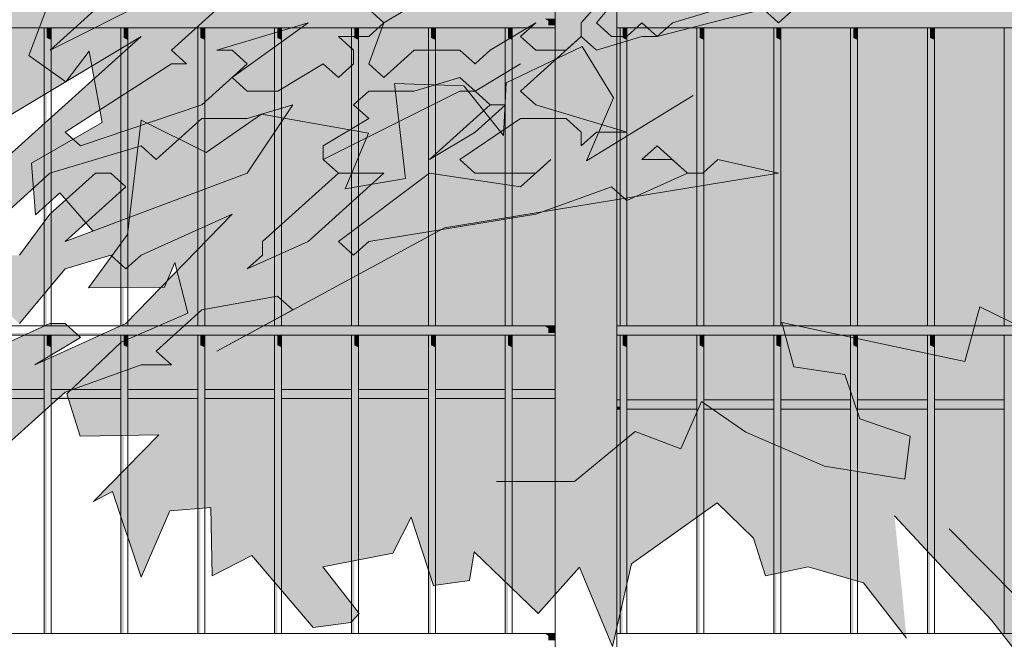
# Model space of a CAD drawing. Header units: metres. Extents: x -4 to 112, y -27 to 26.
# Tile 14 of 256: x 7.479 to 8.119, y -0.065 to 0.338. Entities that reach past the tile are written whole.
import ezdxf

# ---------------------------------------------------------------- set-up
doc = ezdxf.new("R2010")
doc.units = ezdxf.units.M
doc.header["$MEASUREMENT"] = 0
doc.layers.add('40 Absturzsicherung', color=7, linetype='Continuous')
doc.layers.add('60 Pflanzen außen', color=7, linetype='Continuous')

# ---------------------------------------------------------------- blocks, each defined once
blk = doc.blocks.new('Sträucher 27[25]_1', base_point=(7.38585, -0.14422))
at = {"layer": '60 Pflanzen außen', "linetype": 'Continuous', "lineweight": 0, "true_color": 0xffffff}
h = blk.add_hatch(color=7, dxfattribs=at)
h.paths.add_polyline_path([(8.08113, 0.37176), (8.02189, 0.36287), (7.99226, 0.35397), (7.98239, 0.36287), (8.01202, 0.38957), (7.96264, 0.35398), (7.9034, 0.33618), (7.88365, 0.33618), (7.8639, 0.32729), (7.85403, 0.33619), (7.88365, 0.37178), (7.93303, 0.42518), (7.89353, 0.40738), (7.89353, 0.38958), (7.88365, 0.38068), (7.84415, 0.33619), (7.81453, 0.31839), (7.80465, 0.32729), (7.81453, 0.33619), (7.78491, 0.3184), (7.77503, 0.3095), (7.76516, 0.3184), (7.73554, 0.3184), (7.71579, 0.3006), (7.70591, 0.3095), (7.71579, 0.3362), (7.74541, 0.354), (7.91328, 0.44298), (7.93303, 0.44297), (7.97253, 0.46967), (8.0219, 0.51416), (8.05153, 0.54976), (8.05153, 0.55866), (8.04165, 0.55866), (8.03178, 0.53196), (7.9429, 0.46077), (7.92316, 0.45188), (7.79479, 0.39849), (7.76517, 0.39849), (7.77504, 0.38959), (7.72566, 0.3451), (7.70592, 0.3451), (7.70591, 0.3273), (7.68617, 0.3273), (7.69604, 0.3184), (7.69604, 0.3095), (7.68616, 0.30061), (7.67629, 0.30951), (7.64667, 0.29171), (7.62692, 0.29171), (7.61704, 0.30061), (7.59729, 0.28281), (7.5183, 0.25612), (7.50843, 0.26502), (7.57755, 0.30952), (7.58742, 0.30951), (7.57755, 0.31841), (7.62692, 0.36291), (7.68617, 0.3807), (7.82442, 0.46968), (7.81454, 0.47858), (7.86392, 0.52308), (7.87379, 0.52308), (7.86392, 0.53198), (7.88367, 0.56757), (7.92317, 0.60317), (7.9133, 0.61207), (7.9133, 0.62987), (7.94292, 0.65656), (7.94292, 0.66991), (7.93305, 0.65656), (7.92317, 0.64767), (7.9133, 0.65657), (7.88368, 0.64767), (7.90343, 0.64767), (7.9133, 0.63877), (7.90342, 0.59427), (7.8738, 0.55867), (7.86392, 0.55868), (7.85405, 0.56758), (7.7948, 0.54978), (7.76518, 0.53199), (7.73556, 0.53199), (7.74543, 0.52309), (7.69606, 0.4875), (7.68618, 0.4964), (7.71581, 0.53199), (7.68618, 0.5053), (7.67631, 0.5142), (7.72568, 0.55869), (7.71581, 0.56759), (7.70594, 0.57649), (7.71581, 0.57649), (7.71582, 0.61209), (7.70594, 0.61209), (7.70594, 0.60319), (7.69607, 0.59429), (7.70594, 0.58539), (7.66644, 0.5231), (7.56769, 0.42521), (7.55781, 0.43411), (7.55781, 0.44301), (7.58744, 0.46971), (7.57757, 0.47861), (7.58744, 0.5231), (7.6039, 0.54782), (7.6467, 0.61209), (7.66644, 0.61209), (7.71582, 0.69218), (7.71582, 0.70108), (7.70595, 0.69218), (7.69607, 0.68329), (7.63682, 0.61209), (7.62695, 0.621), (7.63682, 0.62989), (7.63683, 0.63879), (7.62695, 0.64769), (7.6467, 0.68329), (7.69608, 0.72778), (7.64671, 0.70999), (7.74546, 0.82567), (7.72571, 0.82568), (7.68621, 0.79008), (7.66053, 0.75769), (7.65658, 0.75449), (7.65329, 0.74855), (7.63683, 0.72779), (7.63683, 0.71889), (7.63683, 0.69219), (7.61708, 0.67439), (7.60721, 0.68329), (7.60721, 0.70109), (7.61708, 0.70999), (7.60721, 0.71889), (7.61709, 0.74559), (7.61709, 0.74856), (7.60721, 0.73669), (7.59734, 0.79899), (7.59735, 0.83459), (7.58041, 0.76594), (7.58747, 0.77229), (7.59734, 0.74559), (7.59734, 0.70999), (7.58746, 0.70109), (7.57759, 0.71), (7.60721, 0.67439), (7.6072, 0.6566), (7.59733, 0.6477), (7.61707, 0.6121), (7.6072, 0.5765), (7.5677, 0.52311), (7.53807, 0.52311), (7.54795, 0.5765), (7.54795, 0.5854), (7.5282, 0.53201), (7.49858, 0.50531), (7.47883, 0.50531), (7.50845, 0.55871), (7.50846, 0.56761), (7.46895, 0.51422), (7.43933, 0.47862), (7.41958, 0.50532), (7.43933, 0.53202), (7.45908, 0.54981), (7.46896, 0.54981), (7.45908, 0.55871), (7.50846, 0.62991), (7.53809, 0.7278), (7.54797, 0.7278), (7.54797, 0.7723), (7.5381, 0.7723), (7.5381, 0.7545), (7.48872, 0.6922), (7.43934, 0.61211), (7.42947, 0.62101), (7.39984, 0.54982), (7.35046, 0.47863), (7.34059, 0.46973), (7.33071, 0.47863), (7.35047, 0.55872), (7.40972, 0.66551), (7.4196, 0.67441), (7.42947, 0.66551), (7.42947, 0.63881), (7.4591, 0.73671), (7.4591, 0.7634), (7.40972, 0.67441), (7.33072, 0.52313), (7.32578, 0.47863), (7.32084, 0.43413), (7.31096, 0.42523), (7.30109, 0.43414), (7.32085, 0.54983), (7.31097, 0.55873), (7.32085, 0.60323), (7.3406, 0.62102), (7.36035, 0.63882), (7.42948, 0.76341), (7.45911, 0.8079), (7.45911, 0.8168), (7.39986, 0.73671), (7.38998, 0.74561), (7.38999, 0.76341), (7.37131, 0.67928), (7.33073, 0.62102), (7.33073, 0.65662), (7.32086, 0.66552), (7.35049, 0.79901), (7.34062, 0.83461), (7.32086, 0.71002), (7.31099, 0.70112), (7.32085, 0.62992), (7.31097, 0.57653), (7.3011, 0.56763), (7.29123, 0.62993), (7.29124, 0.66552), (7.28135, 0.53203), (7.2616, 0.51424), (7.24185, 0.54094), (7.25173, 0.58543), (7.23199, 0.65663), (7.24187, 0.69223), (7.21084, 0.76216), (7.20238, 0.81683), (7.19251, 0.82573), (7.20238, 0.78123), (7.20238, 0.75453), (7.23199, 0.71003), (7.22212, 0.67443), (7.23199, 0.63883), (7.22211, 0.58544), (7.23198, 0.58543), (7.24186, 0.56763), (7.2356, 0.52818), (7.23198, 0.50534), (7.24185, 0.49644), (7.22209, 0.42524), (7.21222, 0.41634), (7.20235, 0.42525), (7.19247, 0.41635), (7.20234, 0.40745), (7.20234, 0.39855), (7.19247, 0.38965), (7.18259, 0.38965), (7.16943, 0.43118), (7.17272, 0.41635), (7.16284, 0.38075), (7.17272, 0.38965), (7.18259, 0.38075), (7.18259, 0.35405), (7.17272, 0.34515), (7.16778, 0.3496), (7.18259, 0.30955), (7.15296, 0.28286), (7.1386, 0.30228), (7.14309, 0.27396), (7.14309, 0.26506), (7.13321, 0.25616), (7.11347, 0.29176), (7.12335, 0.36296), (7.11349, 0.51425), (7.12336, 0.52315), (7.13324, 0.52315), (7.15298, 0.48755), (7.12336, 0.54985), (7.15299, 0.62994), (7.16287, 0.62994), (7.16287, 0.65664), (7.153, 0.66554), (7.17275, 0.69223), (7.18262, 0.68333), (7.20237, 0.71003), (7.20237, 0.72783), (7.1925, 0.72783), (7.17275, 0.70113), (7.14313, 0.72784), (7.153, 0.68334), (7.12337, 0.57655), (7.1135, 0.61303), (7.10363, 0.68423), (7.09376, 0.68334), (7.10585, 0.61244), (7.10362, 0.61215), (7.10691, 0.60621), (7.11349, 0.56765), (7.12337, 0.55875), (7.10361, 0.51425), (7.10361, 0.49645), (7.11348, 0.48755), (7.10361, 0.47865), (7.11348, 0.41635), (7.11348, 0.40745), (7.1036, 0.39856), (7.07398, 0.44306), (7.07399, 0.48755), (7.05424, 0.50536), (7.06412, 0.51425), (7.05425, 0.54095), (7.01475, 0.5988), (6.99214, 0.63193), (6.99501, 0.67445), (6.99502, 0.74565), (6.97528, 0.79015), (6.9802, 0.6611), (6.97526, 0.65666), (6.95552, 0.67446), (6.99171, 0.62552), (6.99501, 0.62106), (6.97526, 0.59436), (6.94564, 0.65666), (6.91603, 0.71896), (6.90615, 0.73676), (6.83704, 0.82576), (6.89628, 0.71896), (6.91602, 0.70116), (6.90615, 0.69226), (6.86665, 0.716), (6.9259, 0.67446), (6.97526, 0.58546), (6.97526, 0.57656), (6.96538, 0.56766), (6.91602, 0.62996), (6.98513, 0.54096), (6.98513, 0.53206), (6.97525, 0.52316), (6.88639, 0.58547), (6.93576, 0.54097), (6.96537, 0.46977), (7.01473, 0.38077), (7.04435, 0.26507), (7.03447, 0.25617), (7.01472, 0.27397), (7.00485, 0.31847), (6.96536, 0.36297), (6.92587, 0.46087), (6.83702, 0.54097), (6.83701, 0.52318), (6.92587, 0.42527), (6.92587, 0.40747), (6.94562, 0.38967), (6.94562, 0.38077), (6.93574, 0.37187), (6.92587, 0.38077), (6.9851, 0.30067), (6.9851, 0.29177), (6.97523, 0.28287), (6.93307, 0.30308), (6.93574, 0.31848), (6.90612, 0.35408), (6.83701, 0.45198), (6.84688, 0.46088), (6.71853, 0.57658), (6.69878, 0.57659), (6.71853, 0.55878), (6.71853, 0.54989), (6.74815, 0.53208), (6.82713, 0.46088), (6.86831, 0.39478), (6.88637, 0.35408), (6.89624, 0.34518), (6.90611, 0.32738), (6.92586, 0.30958), (6.91599, 0.30068), (6.85311, 0.36252), (6.81726, 0.42528), (6.75802, 0.46979), (6.80738, 0.40748), (6.82096, 0.39413), (6.87649, 0.32738), (6.86662, 0.31848), (6.82235, 0.34129), (6.71852, 0.44309), (6.71852, 0.43419), (6.73826, 0.39859), (6.7975, 0.35409), (6.80737, 0.34519), (6.78543, 0.3353), (6.77775, 0.33629), (6.74813, 0.31849), (6.7185, 0.2918), (6.76678, 0.31938), (6.80097, 0.3333), (6.84687, 0.32738), (6.90611, 0.29178), (6.91598, 0.28288), (6.93573, 0.25618), (6.93573, 0.24728), (6.92585, 0.23838), (6.91598, 0.23838), (6.96535, 0.21168), (6.98509, 0.14048), (6.98509, 0.15828), (6.99144, 0.15828), (7.0077, 0.1833), (7.01471, 0.17608), (7.01471, 0.15828), (7.00484, 0.16718), (6.99815, 0.16115), (6.99496, 0.14938), (7.03445, 0.06038), (7.04103, 0.00698), (7.02458, 0.05148), (6.99496, 0.14048), (6.98698, 0.14048), (6.97521, 0.13158), (6.92585, 0.19388), (6.86661, 0.22949), (6.85674, 0.23839), (6.86661, 0.24729), (6.85674, 0.25619), (6.84686, 0.24729), (6.80737, 0.27399), (6.80737, 0.28289), (6.79749, 0.27399), (6.83699, 0.24729), (6.84686, 0.23839), (6.94559, 0.16718), (6.95547, 0.14048), (6.94559, 0.14048), (6.94559, 0.12269), (6.95546, 0.12268), (6.95547, 0.13158), (6.96534, 0.14048), (6.98509, 0.11378), (6.98509, 0.10488), (6.97521, 0.09598), (6.97521, 0.08708), (6.96533, 0.07819), (6.95546, 0.06929), (7.01469, -0.03751), (7.00482, -0.04641), (7.04431, -0.13541), (7.05418, -0.14431), (7.22204, -0.13543), (7.23191, -0.14433), (7.24179, -0.14433), (7.27141, -0.09094), (7.29116, -0.13544), (7.33065, -0.13544), (7.39979, -0.00195), (7.50841, 0.09593), (7.55778, 0.11373), (7.57753, 0.11373), (7.56766, 0.12263), (7.59728, 0.14932), (7.64665, 0.15822), (7.65653, 0.14932), (7.72883, 0.18841), (7.87171, 0.21374), (7.97251, 0.23828), (7.93301, 0.24718), (7.92314, 0.23829), (7.91326, 0.23829), (7.87376, 0.22049), (7.86389, 0.22939), (7.81452, 0.2116), (7.75313, 0.20154), (7.7059, 0.19381), (7.69603, 0.18491), (7.68615, 0.19381), (7.7454, 0.2383), (7.80465, 0.2294), (7.81452, 0.2383), (7.77502, 0.2383), (7.76515, 0.2472), (7.80465, 0.2739), (7.83427, 0.27389), (7.84415, 0.26499), (7.84414, 0.25609), (7.85402, 0.26499), (7.87377, 0.26499), (7.81452, 0.28279), (7.80465, 0.29169), (7.83428, 0.31839), (7.85402, 0.31839), (7.96264, 0.34508), (7.97251, 0.33618), (8.03176, 0.35397), (8.07126, 0.36287)])
h.paths.add_polyline_path([(7.7898, 0.48309), (7.77505, 0.49639), (7.7553, 0.47859), (7.74542, 0.47859), (7.73555, 0.48749), (7.72568, 0.47859), (7.66643, 0.4519), (7.65656, 0.4608), (7.63681, 0.4608), (7.62693, 0.4519), (7.63681, 0.443), (7.62693, 0.443), (7.58743, 0.42521), (7.61706, 0.4519), (7.66643, 0.4875), (7.69605, 0.4786), (7.81455, 0.54978), (7.84417, 0.54978), (7.84417, 0.54088)], flags=0)
h.paths.add_polyline_path([(7.7948, 0.47859), (7.78492, 0.46969), (7.75529, 0.43409), (7.65655, 0.3807), (7.65655, 0.3896), (7.64668, 0.3985), (7.6368, 0.38961), (7.6368, 0.39851), (7.66643, 0.4341), (7.69605, 0.443), (7.70592, 0.4341), (7.73555, 0.46079), (7.77356, 0.46079), (7.79338, 0.47986)], flags=0)
h.paths.add_polyline_path([(7.77503, 0.2917), (7.76515, 0.2917), (7.67628, 0.24721), (7.67628, 0.25611), (7.70591, 0.2739), (7.69604, 0.28281), (7.70591, 0.2917), (7.73553, 0.2917), (7.76516, 0.3006)], flags=0)
h.paths.add_polyline_path([(7.71578, 0.23831), (7.6664, 0.19381), (7.62691, 0.17602), (7.63678, 0.18492), (7.63678, 0.19382), (7.68616, 0.23831)], flags=0)
h.paths.add_polyline_path([(7.62691, 0.23831), (7.50842, 0.19383), (7.54792, 0.22942), (7.53805, 0.23832), (7.52817, 0.23832), (7.49855, 0.21163), (7.4788, 0.18493), (7.45905, 0.18493), (7.44917, 0.17603), (7.4393, 0.18493), (7.49855, 0.23833), (7.5578, 0.25612), (7.56767, 0.24722), (7.59729, 0.27392), (7.62692, 0.27391), (7.65654, 0.28281)], flags=0)
h.paths.add_polyline_path([(7.62693, 0.40741), (7.58743, 0.36291), (7.49856, 0.31842), (7.53806, 0.35402), (7.52818, 0.36292), (7.52818, 0.37182), (7.54793, 0.38961), (7.54793, 0.38071), (7.55781, 0.37181), (7.56768, 0.38071), (7.62693, 0.41631)], flags=0)
h.paths.add_polyline_path([(7.54791, 0.14043), (7.48866, 0.11373), (7.51829, 0.13153), (7.50841, 0.14043), (7.49854, 0.14043), (7.45904, 0.12264), (7.44917, 0.13154), (7.46892, 0.15823), (7.46892, 0.14933), (7.47879, 0.14043), (7.50842, 0.17603), (7.53804, 0.18493), (7.54791, 0.17602), (7.55779, 0.18492), (7.61704, 0.21162)], flags=0)
h.paths.add_polyline_path([(7.56769, 0.48751), (7.50845, 0.46081), (7.51832, 0.45191), (7.54794, 0.45191), (7.48869, 0.36292), (7.41956, 0.27393), (7.39981, 0.27393), (7.41957, 0.36293), (7.45907, 0.43412), (7.4492, 0.44302), (7.43932, 0.43412), (7.43933, 0.46082), (7.46895, 0.48752), (7.50845, 0.50531), (7.51832, 0.49641), (7.53807, 0.51421), (7.54795, 0.51421), (7.54794, 0.49641), (7.55782, 0.48751), (7.56769, 0.49641), (7.57757, 0.5231)], flags=0)
h.paths.add_polyline_path([(7.5578, 0.32732), (7.52818, 0.30062), (7.38993, 0.17604), (7.3603, 0.12265), (7.37018, 0.15824), (7.46893, 0.27393)], flags=0)
h.paths.add_polyline_path([(7.48871, 0.62101), (7.43934, 0.57652), (7.44921, 0.56761), (7.42946, 0.54982), (7.42946, 0.55872), (7.43934, 0.56762), (7.42946, 0.57652), (7.52822, 0.7367)], flags=0)
h.paths.add_polyline_path([(7.38991, 0.00003), (7.38991, 0.02475), (7.45904, 0.06924)], flags=0)
h.paths.add_polyline_path([(7.42213, 0.13802), (7.42942, 0.14934), (7.4393, 0.14934)], flags=0)
h.paths.add_polyline_path([(7.41955, 0.12264), (7.41955, 0.13154), (7.42448, 0.13599)], flags=0)
h.paths.add_polyline_path([(7.38995, 0.40743), (7.32083, 0.33624), (7.3702, 0.39853), (7.3702, 0.41633), (7.41958, 0.46082)], flags=0)
h.paths.add_polyline_path([(7.40971, 0.51422), (7.33071, 0.40743), (7.33071, 0.42523), (7.39984, 0.52312)], flags=0)
h.paths.add_polyline_path([(7.38007, 0.29174), (7.32081, 0.20275), (7.32082, 0.24724), (7.38007, 0.30063), (7.36032, 0.31844), (7.33069, 0.28284), (7.3307, 0.30954), (7.34057, 0.31844), (7.39982, 0.38073)], flags=0)
h.paths.add_polyline_path([(7.3998, 0.10484), (7.38992, 0.09594), (7.38992, 0.11374)], flags=0)
h.paths.add_polyline_path([(7.38005, 0.10484), (7.3603, 0.07815), (7.3603, 0.08705)], flags=0)
h.paths.add_polyline_path([(7.31096, 0.38964), (7.30108, 0.33624), (7.26157, 0.26505)], flags=0)
h.paths.add_polyline_path([(7.29122, 0.50533), (7.30109, 0.49643), (7.27146, 0.38074), (7.23196, 0.30065), (7.24184, 0.40744), (7.27147, 0.45194), (7.26159, 0.46084), (7.2616, 0.47864), (7.29938, 0.53822), (7.3011, 0.53203)], flags=0)
h.paths.add_polyline_path([(7.26157, 0.19385), (7.26157, 0.17605), (7.27144, 0.16715), (7.26156, 0.12265), (7.24181, 0.12266), (7.24182, 0.15825), (7.26157, 0.21165), (7.30107, 0.25614), (7.30107, 0.23835)], flags=0)
h.paths.add_polyline_path([(7.22209, 0.36295), (7.22208, 0.32735), (7.21221, 0.32735), (7.20234, 0.33625), (7.21221, 0.34515), (7.21221, 0.36295)], flags=0)
h.paths.add_polyline_path([(7.20233, 0.27395), (7.19244, 0.13156), (7.18258, 0.20276), (7.19246, 0.30065)], flags=0)
h.paths.add_polyline_path([(7.14308, 0.19386), (7.14307, 0.14936), (7.13239, 0.09645), (7.10357, 0.11377), (7.10358, 0.13157), (7.09371, 0.15827), (7.11346, 0.25616), (7.1332, 0.18496)], flags=0)
h.paths.add_polyline_path([(7.09372, 0.26506), (7.08384, 0.25617), (7.06409, 0.27397), (7.05423, 0.34516), (7.0641, 0.35406), (7.05423, 0.36296), (7.05424, 0.44306), (7.08385, 0.37186)], flags=0)
h.paths.add_polyline_path([(7.07396, 0.22947), (7.07396, 0.21167), (7.06409, 0.21167), (7.06409, 0.24727), (7.07397, 0.24727), (7.08384, 0.23837)], flags=0)
h.paths.add_polyline_path([(7.07395, 0.07817), (7.06378, 0.13055), (7.07395, 0.11377)], flags=0)
h.paths.add_polyline_path([(7.05421, 0.14047), (7.04927, 0.13602), (7.05421, 0.14937), (7.03447, 0.22057), (7.04434, 0.20277), (7.06148, 0.13064)], flags=0)
h.paths.add_polyline_path([(7.04433, 0.08708), (7.0542, 0.09598), (7.06048, 0.05067)], flags=0)
h.paths.add_polyline_path([(7.05424, 0.46086), (7.00487, 0.52316), (6.995, 0.55876), (7.00488, 0.56766), (6.995, 0.57656), (6.99501, 0.59436), (7.00488, 0.60326)], flags=0)
h.paths.add_polyline_path([(7.04433, 0.12268), (7.04425, 0.12216), (7.0439, 0.12699)], flags=0)
h.paths.add_polyline_path([(7.01474, 0.48756), (7.02462, 0.46976), (7.03448, 0.34517)], flags=0)
h.paths.add_polyline_path([(7.02457, -0.02861), (6.96533, 0.06929), (6.97521, 0.06039), (7.00483, 0.03368)], flags=0)
h.paths.add_polyline_path([(7.01472, 0.19387), (7.00254, 0.18861), (6.96535, 0.24728), (6.95548, 0.23838), (6.9456, 0.24728), (6.93573, 0.28288), (6.95548, 0.25618), (6.96535, 0.26508), (6.96535, 0.27398), (6.99497, 0.25617)], flags=0)
h.paths.add_polyline_path([(6.9555, 0.52316), (6.98512, 0.50536), (6.9917, 0.4579)], flags=0)
at = {"layer": '60 Pflanzen außen', "color": 9, "linetype": 'Continuous', "lineweight": 18}
for p, q in [((7.88379, 0.38068), (7.84429, 0.33618)), ((7.85416, 0.33618), (7.88379, 0.37178)), ((7.4987, 0.31842), (7.58757, 0.36291)), ((7.57769, 0.31841), (7.62706, 0.3629)), ((7.5382, 0.35401), (7.4987, 0.31842)), ((7.71593, 0.3362), (7.74555, 0.35399)), ((7.96278, 0.35397), (7.90354, 0.33618)), ((7.97265, 0.33617), (7.9924, 0.35397)), ((7.70605, 0.3451), (7.71593, 0.3362)), ((7.89366, 0.32728), (7.96278, 0.34507)), ((7.96278, 0.34507), (7.97265, 0.33617)), ((7.66656, 0.3362), (7.60731, 0.31841)), ((7.61718, 0.30061), (7.66656, 0.3362)), ((7.70605, 0.3095), (7.71593, 0.3362)), ((7.71593, 0.3362), (7.70605, 0.3273)), ((7.81467, 0.33619), (7.78504, 0.31839)), ((7.80479, 0.32729), (7.81467, 0.33619)), ((7.84429, 0.33618), (7.84429, 0.32728)), ((7.86404, 0.32728), (7.85416, 0.33618)), ((7.88379, 0.33618), (7.87391, 0.32728)), ((7.89366, 0.32728), (7.88379, 0.33618)), ((7.90354, 0.33618), (7.89366, 0.32728)), ((7.55794, 0.32731), (7.46907, 0.27392)), ((7.52832, 0.30061), (7.55794, 0.32731)), ((7.70605, 0.3273), (7.6863, 0.3273)), ((7.6863, 0.3273), (7.69618, 0.3184)), ((7.81467, 0.31839), (7.80479, 0.32729)), ((7.80479, 0.29169), (7.84429, 0.32728)), ((7.84429, 0.32728), (7.83442, 0.31838)), ((7.84429, 0.32728), (7.85416, 0.31838)), ((7.85416, 0.31838), (7.88379, 0.32728)), ((7.87391, 0.32728), (7.86404, 0.32728)), ((7.88379, 0.32728), (7.89366, 0.32728)), ((7.58756, 0.30951), (7.57769, 0.31841)), ((7.60731, 0.31841), (7.61719, 0.31841)), ((7.61719, 0.31841), (7.62706, 0.3095)), ((7.69618, 0.3184), (7.69618, 0.3095)), ((7.73567, 0.31839), (7.71592, 0.3006)), ((7.7653, 0.31839), (7.73567, 0.31839)), ((7.77517, 0.30949), (7.7653, 0.31839)), ((7.78504, 0.31839), (7.77517, 0.30949)), ((7.83442, 0.31838), (7.81467, 0.31839)), ((7.50857, 0.26502), (7.57769, 0.30951)), ((7.57769, 0.30951), (7.58756, 0.30951)), ((7.62706, 0.3095), (7.59743, 0.28281)), ((7.67643, 0.3095), (7.64681, 0.2917)), ((7.6863, 0.3006), (7.67643, 0.3095)), ((7.69618, 0.3095), (7.6863, 0.3006)), ((7.71592, 0.3006), (7.70605, 0.3095)), ((7.77517, 0.29169), (7.80479, 0.30949)), ((7.80479, 0.30949), (7.77517, 0.29169)), ((7.39007, 0.17603), (7.52832, 0.30061)), ((7.62706, 0.29171), (7.61718, 0.30061)), ((7.76529, 0.30059), (7.73567, 0.2917)), ((7.77517, 0.29169), (7.76529, 0.30059)), ((7.64681, 0.2917), (7.62706, 0.29171)), ((7.67642, 0.2472), (7.76529, 0.29169)), ((7.70605, 0.2917), (7.69617, 0.2828)), ((7.73567, 0.2917), (7.70605, 0.2917)), ((7.76529, 0.29169), (7.77517, 0.29169)), ((7.77517, 0.29169), (7.78504, 0.28279)), ((7.78504, 0.28279), (7.77517, 0.29169)), ((7.81466, 0.28279), (7.80479, 0.29169)), ((7.59743, 0.28281), (7.51844, 0.25612)), ((7.62705, 0.23831), (7.65668, 0.2828)), ((7.65668, 0.2828), (7.62706, 0.27391)), ((7.69617, 0.2828), (7.70605, 0.2739)), ((7.78504, 0.28279), (7.74554, 0.2472)), ((7.77517, 0.26499), (7.79492, 0.28279)), ((7.79492, 0.28279), (7.78504, 0.28279)), ((7.87391, 0.26498), (7.81466, 0.28279)), ((7.59743, 0.27391), (7.56781, 0.24721)), ((7.62706, 0.27391), (7.59743, 0.27391)), ((7.70605, 0.2739), (7.67642, 0.2561)), ((7.76529, 0.24719), (7.80479, 0.27389)), ((7.80479, 0.27389), (7.83441, 0.27389)), ((7.83441, 0.27389), (7.84428, 0.26499)), ((7.51844, 0.25612), (7.50857, 0.26502)), ((7.74554, 0.2472), (7.77517, 0.26499)), ((7.84428, 0.26499), (7.84428, 0.25609)), ((7.84428, 0.25609), (7.85416, 0.26499)), ((7.85416, 0.26499), (7.87391, 0.26498)), ((7.55794, 0.25611), (7.49869, 0.23832)), ((7.56781, 0.24721), (7.55794, 0.25611)), ((7.67642, 0.2561), (7.67642, 0.2472)), ((7.89365, 0.25608), (7.88378, 0.24718)), ((7.9134, 0.23828), (7.89365, 0.25608)), ((7.67642, 0.2472), (7.6863, 0.2383)), ((7.6863, 0.2383), (7.67642, 0.2472)), ((7.77516, 0.23829), (7.76529, 0.24719)), ((7.80478, 0.22939), (7.82453, 0.24719)), ((7.82453, 0.24719), (7.81466, 0.23829)), ((7.88378, 0.24718), (7.90353, 0.24718)), ((7.90353, 0.24718), (7.9134, 0.23828)), ((7.93315, 0.24718), (7.92327, 0.23828)), ((7.97264, 0.23828), (7.93315, 0.24718)), ((7.49869, 0.23832), (7.43944, 0.18493)), ((7.49869, 0.21162), (7.52831, 0.23832)), ((7.50856, 0.19382), (7.62705, 0.23831)), ((7.52831, 0.23832), (7.53819, 0.23832)), ((7.53819, 0.23832), (7.54806, 0.22942)), ((7.6863, 0.2383), (7.63692, 0.19381)), ((7.66654, 0.19381), (7.71592, 0.2383)), ((7.68629, 0.19381), (7.74554, 0.2383)), ((7.71592, 0.2383), (7.6863, 0.2383)), ((7.74554, 0.2383), (7.80478, 0.22939)), ((7.75541, 0.2027), (7.97264, 0.23828)), ((7.81466, 0.23829), (7.77516, 0.23829)), ((7.9134, 0.23828), (7.8739, 0.22049)), ((7.92327, 0.23828), (7.9134, 0.23828)), ((7.54806, 0.22942), (7.50856, 0.19382)), ((7.86403, 0.22939), (7.81466, 0.21159)), ((7.8739, 0.22049), (7.86403, 0.22939)), ((7.47894, 0.18493), (7.49869, 0.21162)), ((7.54805, 0.14042), (7.61718, 0.21161)), ((7.61718, 0.21161), (7.55793, 0.18492)), ((7.81466, 0.21159), (7.70604, 0.1938)), ((7.60729, 0.12262), (7.75541, 0.2027)), ((7.62705, 0.17601), (7.66654, 0.19381)), ((7.63692, 0.19381), (7.63692, 0.18491)), ((7.69617, 0.1849), (7.68629, 0.19381)), ((7.70604, 0.1938), (7.69617, 0.1849)), ((7.53818, 0.18492), (7.50856, 0.17602)), ((7.54805, 0.17602), (7.53818, 0.18492)), ((7.55793, 0.18492), (7.54805, 0.17602)), ((7.63692, 0.18491), (7.62705, 0.17601)), ((7.50856, 0.17602), (7.47893, 0.14043)), ((7.59742, 0.14932), (7.64679, 0.15821)), ((7.64679, 0.15821), (7.65667, 0.14931)), ((7.5678, 0.12262), (7.59742, 0.14932)), ((7.65667, 0.14931), (7.60729, 0.12262)), ((7.45918, 0.12263), (7.49868, 0.14043)), ((7.4888, 0.11373), (7.54805, 0.14042)), ((7.49868, 0.14043), (7.50855, 0.14042)), ((7.50855, 0.14042), (7.51843, 0.13152)), ((7.51843, 0.13152), (7.4888, 0.11373)), ((7.57767, 0.11372), (7.5678, 0.12262)), ((7.50855, 0.09593), (7.55792, 0.11372)), ((7.55792, 0.11372), (7.57767, 0.11372)), ((7.39993, -0.00196), (7.50855, 0.09593))]:
    blk.add_line(p, q, dxfattribs=at)
blk = doc.blocks.new('Sträucher 27[26]_1', base_point=(8.23496, -0.13948))
at = {"layer": '60 Pflanzen außen', "linetype": 'Continuous', "lineweight": 0, "true_color": 0xffffff}
blk.add_hatch(color=7, dxfattribs=at).paths.add_polyline_path([(8.49879, 0.50788), (8.52524, 0.53136), (8.56069, 0.56893), (8.52243, 0.57586), (8.58217, 0.60967), (8.5646, 0.65381), (8.47798, 0.62135), (8.46111, 0.65558), (8.38882, 0.61478), (8.40055, 0.66231), (8.32243, 0.65214), (8.31257, 0.70157), (8.33958, 0.74362), (8.29119, 0.75879), (8.28924, 0.86263), (8.24675, 0.80965), (8.2023, 0.80819), (8.1994, 0.76249), (8.14575, 0.75611), (8.11621, 0.76859), (8.05939, 0.81016), (7.99629, 0.81343), (7.93898, 0.84343), (7.93965, 0.82023), (7.85683, 0.82192), (7.82051, 0.78459), (7.8498, 0.75234), (7.87129, 0.77101), (7.87129, 0.79307), (7.89863, 0.78628), (7.88887, 0.75573), (7.9416, 0.74044), (7.90058, 0.7065), (7.91034, 0.67085), (7.91815, 0.64369), (7.97283, 0.59106), (7.97102, 0.54804), (7.93107, 0.53679), (7.91424, 0.58427), (7.87127, 0.59786), (7.81517, 0.62043), (7.72065, 0.6131), (7.70433, 0.5955), (7.64863, 0.60871), (7.59985, 0.59662), (7.56254, 0.5647), (7.56366, 0.53927), (7.61711, 0.56714), (7.58844, 0.52725), (7.53046, 0.507), (7.51242, 0.47109), (7.54663, 0.49421), (7.60698, 0.50112), (7.58672, 0.45956), (7.63005, 0.45613), (7.60022, 0.44537), (7.57631, 0.43217), (7.52989, 0.39916), (7.53776, 0.38033), (7.49837, 0.3505), (7.48487, 0.3148), (7.50906, 0.29769), (7.52425, 0.31774), (7.53269, 0.27127), (7.48655, 0.24487), (7.48936, 0.21113), (7.50511, 0.22555), (7.52649, 0.20085), (7.54095, 0.18737), (7.52379, 0.16383), (7.57319, 0.16417), (7.57994, 0.18031), (7.58841, 0.14731), (7.54505, 0.12847), (7.5096, 0.09473), (7.51832, 0.06734), (7.56939, 0.06802), (7.52704, 0.02479), (7.53942, 0.03115), (7.55798, -0.02449), (7.57655, 0.01868), (7.60328, 0.02087), (7.60412, -0.02363), (7.63, -0.01043), (7.66994, -0.05714), (7.69442, -0.05396), (7.69977, -0.04809), (7.67614, -0.01777), (7.72171, -0.00897), (7.73353, 0.0145), (7.74816, -0.03), (7.77151, -0.02658), (7.77464, -0.00799), (7.81624, -0.0481), (7.84306, -0.01791), (7.86462, -0.06963), (7.87701, -0.01583), (7.93271, 0.02378), (7.95634, 0.00079), (7.96422, -0.02367), (7.99179, -0.0178), (8.0278, -0.02807), (8.05591, -0.06418), (8.04806, 0.01545), (8.11107, -0.05253), (8.15157, -0.10389), (8.16942, -0.13733), (8.29448, -0.13618), (8.32206, -0.08287), (8.37158, -0.03691), (8.40561, -0.01796), (8.42001, -0.00227), (8.45516, 0.00027), (8.47511, -0.02616), (8.43741, -0.05305), (8.47735, -0.07555), (8.53362, -0.09072), (8.53531, -0.05844), (8.57429, -0.05915), (8.6153, -0.10329), (8.62702, -0.06086), (8.67372, -0.07704), (8.69928, -0.105), (8.73053, -0.08294), (8.69904, -0.05552), (8.63659, -0.03058), (8.72155, -0.03547), (8.70905, -0.00994), (8.61726, 0.00874), (8.65242, 0.04439), (8.73393, 0.01098), (8.77276, 0.01538), (8.79499, -0.01334), (8.82171, -0.00565), (8.82114, 0.0144), (8.74632, 0.06674), (8.80476, 0.05626), (8.82255, 0.04643), (8.83405, 0.05625), (8.82039, 0.07832), (8.78328, 0.08681), (8.72297, 0.09412), (8.72157, 0.12787), (8.75814, 0.11613), (8.7874, 0.15623), (8.73642, 0.19716), (8.76376, 0.20055), (8.80595, 0.18157), (8.83072, 0.14498), (8.85548, 0.14399), (8.83602, 0.19715), (8.8536, 0.21073), (8.89656, 0.19544), (8.91024, 0.22091), (8.85549, 0.2687), (8.90048, 0.26504), (8.95906, 0.22599), (8.98489, 0.18115), (8.96746, 0.25989), (8.91739, 0.30244), (8.86281, 0.33864), (8.85775, 0.3582), (8.90051, 0.34157), (8.94106, 0.32114), (8.95907, 0.29729), (8.95734, 0.32787), (8.9112, 0.36773), (8.86732, 0.39781), (8.83018, 0.39746), (8.78236, 0.43548), (8.82119, 0.44256), (8.81725, 0.44672), (8.81106, 0.46042), (8.7261, 0.46287), (8.66871, 0.47755), (8.65833, 0.49933), (8.62903, 0.49763), (8.59782, 0.50054), (8.61076, 0.51765), (8.58797, 0.51864), (8.55286, 0.50613)])
at = {"layer": '60 Pflanzen außen', "color": 9, "linetype": 'Continuous', "lineweight": 18}
for p, q in [((7.49837, 0.3505), (7.48487, 0.3148)), ((7.84497, 0.32064), (7.79545, 0.29717)), ((7.86522, 0.28738), (7.84497, 0.32064)), ((7.48487, 0.3148), (7.50906, 0.29769)), ((7.50906, 0.29769), (7.52425, 0.31774)), ((7.52425, 0.31774), (7.53269, 0.27127)), ((7.76788, 0.29522), (7.72287, 0.29669)), ((7.72287, 0.29669), (7.7299, 0.23482)), ((7.79367, 0.26292), (7.76788, 0.29522)), ((7.79545, 0.29717), (7.79367, 0.26292)), ((7.91698, 0.28884), (7.84777, 0.2463)), ((7.84777, 0.2463), (7.86522, 0.28738)), ((7.63622, 0.27664), (7.60021, 0.25171)), ((7.70599, 0.26441), (7.63622, 0.27664)), ((7.53269, 0.27127), (7.48655, 0.24487)), ((7.55801, 0.27274), (7.549, 0.1984)), ((7.60021, 0.25171), (7.55801, 0.27274)), ((7.69079, 0.22822), (7.70599, 0.26441)), ((7.48655, 0.24487), (7.48936, 0.21113)), ((7.7299, 0.23482), (7.69079, 0.22822)), ((7.48936, 0.21113), (7.50511, 0.22555)), ((7.50511, 0.22555), (7.52649, 0.20085)), ((7.549, 0.1984), (7.52379, 0.16383)), ((7.57319, 0.16417), (7.57994, 0.18031)), ((7.57994, 0.18031), (7.58841, 0.14731)), ((7.52379, 0.16383), (7.57319, 0.16417)), ((8.10364, 0.15138), (8.09387, 0.11574)), ((8.15835, 0.1245), (8.10364, 0.15138)), ((7.58841, 0.14731), (7.54505, 0.12847)), ((8.09387, 0.11574), (7.97474, 0.14121)), ((7.97474, 0.14121), (7.98255, 0.11235)), ((7.54505, 0.12847), (7.5096, 0.09473)), ((7.98255, 0.11235), (8.01575, 0.10726)), ((8.01575, 0.10726), (8.02556, 0.07854)), ((7.5096, 0.09473), (7.51832, 0.06734)), ((7.92259, 0.0898), (7.90908, 0.05899)), ((7.9513, 0.06992), (7.92259, 0.0898)), ((8.02556, 0.07854), (8.05819, 0.06729)), ((7.51832, 0.06734), (7.56939, 0.06802)), ((7.56939, 0.06802), (7.52704, 0.02479)), ((7.87926, 0.07024), (7.83997, 0.03767)), ((7.90908, 0.05899), (7.87926, 0.07024)), ((8.00248, 0.04773), (7.9513, 0.06992)), ((8.05819, 0.06729), (8.0548, 0.03935)), ((8.0548, 0.03935), (8.00248, 0.04773)), ((7.83997, 0.03767), (7.78919, 0.03768)), ((7.52704, 0.02479), (7.53942, 0.03115)), ((7.53942, 0.03115), (7.55798, -0.02449)), ((7.57655, 0.01868), (7.60328, 0.02087)), ((7.60328, 0.02087), (7.60412, -0.02363)), ((7.87701, -0.01583), (7.93271, 0.02378)), ((7.93271, 0.02378), (7.95634, 0.00079)), ((7.55798, -0.02449), (7.57655, 0.01868)), ((7.72171, -0.00897), (7.73353, 0.0145)), ((7.73353, 0.0145), (7.74816, -0.03)), ((8.11107, -0.05253), (8.04806, 0.01545)), ((8.12891, -0.03872), (8.08366, 0.00698)), ((7.95634, 0.00079), (7.96422, -0.02367)), ((7.60412, -0.02363), (7.63, -0.01043)), ((7.63, -0.01043), (7.66994, -0.05714)), ((7.67614, -0.01777), (7.72171, -0.00897)), ((7.77151, -0.02658), (7.77464, -0.00799)), ((7.77464, -0.00799), (7.81624, -0.0481)), ((7.69977, -0.04809), (7.67614, -0.01777)), ((7.81624, -0.0481), (7.84306, -0.01791)), ((7.84306, -0.01791), (7.86462, -0.06963)), ((7.86462, -0.06963), (7.87701, -0.01583)), ((7.96422, -0.02367), (7.99179, -0.0178)), ((7.99179, -0.0178), (8.0278, -0.02807)), ((7.74816, -0.03), (7.77151, -0.02658)), ((8.0278, -0.02807), (8.05591, -0.06418)), ((7.69442, -0.05396), (7.69977, -0.04809)), ((7.66994, -0.05714), (7.69442, -0.05396)), ((8.15157, -0.10389), (8.11107, -0.05253))]:
    blk.add_line(p, q, dxfattribs=at)

msp = doc.modelspace()

# ---------------------------------------------------------------- hatches: boundary and pattern name
at = {"layer": '40 Absturzsicherung', "linetype": 'Continuous', "lineweight": 0, "true_color": 0x000000}
for points in [[(6.3427, 0.33441), (6.3427, 0.33291), (7.82734, 0.33291), (7.82734, 0.33441)], [(7.82294, 0.33741), (7.82734, 0.33741), (7.82734, 0.33891), (7.82034, 0.33891)], [(7.82734, 0.33741), (7.82294, 0.33741), (7.82294, 0.33441), (7.82734, 0.33441)], [(7.86734, 0.33441), (7.86734, 0.33291), (9.35199, 0.33291), (9.35199, 0.33441)], [(7.49657, 0.33291), (7.49484, 0.33291), (7.49484, 0.13891), (7.49657, 0.13891)], [(7.49657, 0.33291), (7.49657, 0.32632), (7.49936, 0.32504), (7.49936, 0.33291)], [(7.54657, 0.33291), (7.54484, 0.33291), (7.54484, 0.13891), (7.54657, 0.13891)], [(7.54657, 0.33291), (7.54657, 0.32632), (7.54936, 0.32504), (7.54936, 0.33291)], [(7.59484, 0.13891), (7.59657, 0.13891), (7.59657, 0.33291), (7.59484, 0.33291)], [(7.59657, 0.32632), (7.59936, 0.32504), (7.59936, 0.33291), (7.59657, 0.33291)], [(7.64657, 0.33291), (7.64484, 0.33291), (7.64484, 0.13891), (7.64657, 0.13891)], [(7.64657, 0.32632), (7.64936, 0.32504), (7.64936, 0.33291), (7.64657, 0.33291)], [(7.69657, 0.33291), (7.69484, 0.33291), (7.69484, 0.13891), (7.69657, 0.13891)], [(7.69657, 0.33291), (7.69657, 0.32632), (7.69936, 0.32504), (7.69936, 0.33291)], [(7.74657, 0.33291), (7.74484, 0.33291), (7.74484, 0.13891), (7.74657, 0.13891)], [(7.74657, 0.33291), (7.74657, 0.32632), (7.74936, 0.32504), (7.74936, 0.33291)], [(7.79657, 0.33291), (7.79484, 0.33291), (7.79484, 0.13891), (7.79657, 0.13891)], [(7.79657, 0.32632), (7.79936, 0.32504), (7.79936, 0.33291), (7.79657, 0.33291)], [(7.86949, 0.13891), (7.87122, 0.13891), (7.87122, 0.33291), (7.86949, 0.33291)], [(7.87122, 0.33291), (7.87122, 0.32632), (7.87401, 0.32504), (7.87401, 0.33291)], [(7.92122, 0.33291), (7.91949, 0.33291), (7.91949, 0.13891), (7.92122, 0.13891)], [(7.92122, 0.32632), (7.92401, 0.32504), (7.92401, 0.33291), (7.92122, 0.33291)], [(7.97122, 0.33291), (7.96949, 0.33291), (7.96949, 0.13891), (7.97122, 0.13891)], [(7.97122, 0.32632), (7.97401, 0.32504), (7.97401, 0.33291), (7.97122, 0.33291)], [(8.02122, 0.33291), (8.01949, 0.33291), (8.01949, 0.13891), (8.02122, 0.13891)], [(8.02122, 0.33291), (8.02122, 0.32632), (8.02401, 0.32504), (8.02401, 0.33291)], [(8.07122, 0.33291), (8.06949, 0.33291), (8.06949, 0.13891), (8.07122, 0.13891)], [(8.07122, 0.32632), (8.07401, 0.32504), (8.07401, 0.33291), (8.07122, 0.33291)], [(7.82294, 0.13741), (7.82734, 0.13741), (7.82734, 0.13891), (7.82034, 0.13891)], [(7.82734, 0.13741), (7.82294, 0.13741), (7.82294, 0.13441), (7.82734, 0.13441)], [(6.3427, 0.13441), (6.3427, 0.13291), (7.82734, 0.13291), (7.82734, 0.13441)], [(7.49657, 0.13291), (7.49484, 0.13291), (7.49484, -0.06109), (7.49657, -0.06109)], [(7.49936, 0.13291), (7.49657, 0.13291), (7.49657, 0.12632), (7.49936, 0.12504)], [(7.54657, 0.13291), (7.54484, 0.13291), (7.54484, -0.06109), (7.54657, -0.06109)], [(7.54657, 0.13291), (7.54657, 0.12632), (7.54936, 0.12504), (7.54936, 0.13291)], [(7.59657, 0.13291), (7.59484, 0.13291), (7.59484, -0.06109), (7.59657, -0.06109)], [(7.59657, 0.12632), (7.59936, 0.12504), (7.59936, 0.13291), (7.59657, 0.13291)], [(7.64657, 0.13291), (7.64484, 0.13291), (7.64484, -0.06109), (7.64657, -0.06109)], [(7.64657, 0.12632), (7.64936, 0.12504), (7.64936, 0.13291), (7.64657, 0.13291)], [(7.69657, 0.13291), (7.69484, 0.13291), (7.69484, -0.06109), (7.69657, -0.06109)], [(7.69657, 0.13291), (7.69657, 0.12632), (7.69936, 0.12504), (7.69936, 0.13291)], [(7.74484, -0.06109), (7.74657, -0.06109), (7.74657, 0.13291), (7.74484, 0.13291)], [(7.74657, 0.13291), (7.74657, 0.12632), (7.74936, 0.12504), (7.74936, 0.13291)], [(7.79657, 0.13291), (7.79484, 0.13291), (7.79484, -0.06109), (7.79657, -0.06109)], [(7.79657, 0.12632), (7.79936, 0.12504), (7.79936, 0.13291), (7.79657, 0.13291)], [(7.86734, 0.13441), (7.86734, 0.13291), (9.35199, 0.13291), (9.35199, 0.13441)], [(7.87122, 0.13291), (7.86949, 0.13291), (7.86949, -0.06109), (7.87122, -0.06109)], [(7.87122, 0.13291), (7.87122, 0.12632), (7.87401, 0.12504), (7.87401, 0.13291)], [(7.91949, -0.06109), (7.92122, -0.06109), (7.92122, 0.13291), (7.91949, 0.13291)], [(7.92122, 0.12632), (7.92401, 0.12504), (7.92401, 0.13291), (7.92122, 0.13291)], [(7.96949, -0.06109), (7.97122, -0.06109), (7.97122, 0.13291), (7.96949, 0.13291)], [(7.97122, 0.12632), (7.97401, 0.12504), (7.97401, 0.13291), (7.97122, 0.13291)], [(8.02122, 0.13291), (8.01949, 0.13291), (8.01949, -0.06109), (8.02122, -0.06109)], [(8.02122, 0.13291), (8.02122, 0.12632), (8.02401, 0.12504), (8.02401, 0.13291)], [(8.07122, 0.13291), (8.06949, 0.13291), (8.06949, -0.06109), (8.07122, -0.06109)], [(8.07122, 0.13291), (8.07122, 0.12632), (8.07401, 0.12504), (8.07401, 0.13291)], [(7.76693, 0.09614), (7.79484, 0.09614), (7.79484, 0.09764), (7.76433, 0.09764)], [(7.79484, 0.09614), (7.76693, 0.09614), (7.76693, 0.09314), (7.79484, 0.09314)], [(7.82734, 0.09764), (7.79936, 0.09764), (7.79936, 0.09614), (7.82734, 0.09614)], [(7.79936, 0.09314), (7.82734, 0.09314), (7.82734, 0.09614), (7.79936, 0.09614)], [(7.44936, 0.09164), (7.49484, 0.09164), (7.49484, 0.09314), (7.44936, 0.09314)], [(7.49936, 0.09164), (7.54484, 0.09164), (7.54484, 0.09314), (7.49936, 0.09314)], [(7.54936, 0.09164), (7.59484, 0.09164), (7.59484, 0.09314), (7.54936, 0.09314)], [(7.59936, 0.09164), (7.64484, 0.09164), (7.64484, 0.09314), (7.59936, 0.09314)], [(7.69484, 0.09314), (7.64936, 0.09314), (7.64936, 0.09164), (7.69484, 0.09164)], [(7.69936, 0.09164), (7.74484, 0.09164), (7.74484, 0.09314), (7.69936, 0.09314)], [(7.74936, 0.09314), (7.74936, 0.09164), (7.79484, 0.09164), (7.79484, 0.09314)], [(7.79936, 0.09314), (7.79936, 0.09164), (7.82734, 0.09164), (7.82734, 0.09314)], [(7.86734, 0.08489), (7.86949, 0.08489), (7.86949, 0.08639), (7.86734, 0.08639)], [(7.91949, 0.08639), (7.87401, 0.08639), (7.87401, 0.08489), (7.91949, 0.08489)], [(7.92401, 0.08489), (7.96949, 0.08489), (7.96949, 0.08639), (7.92401, 0.08639)], [(7.97401, 0.08639), (7.97401, 0.08489), (8.01949, 0.08489), (8.01949, 0.08639)], [(8.02401, 0.08639), (8.02401, 0.08489), (8.06949, 0.08489), (8.06949, 0.08639)], [(8.07401, 0.08639), (8.07401, 0.08489), (8.11949, 0.08489), (8.11949, 0.08639)], [(7.82294, -0.06259), (7.82734, -0.06259), (7.82734, -0.06109), (7.82034, -0.06109)], [(7.82734, -0.06259), (7.82294, -0.06259), (7.82294, -0.06559), (7.82734, -0.06559)]]:
    msp.add_hatch(color=18, dxfattribs=at).paths.add_polyline_path(points)

# ---------------------------------------------------------------- linework, layer by layer
at = {"layer": '40 Absturzsicherung', "color": 7, "linetype": 'Continuous', "lineweight": 13}
for p, q in [((7.82734, -0.14824), (7.82734, 0.63191)), ((7.86734, -0.14725), (7.86734, 0.63191)), ((7.82734, 0.33291), (6.3427, 0.33291)), ((7.49484, 0.13891), (7.49484, 0.33291)), ((7.49936, 0.13891), (7.49936, 0.33291)), ((7.54484, 0.13891), (7.54484, 0.33291)), ((7.54936, 0.13891), (7.54936, 0.33291)), ((7.59484, 0.13891), (7.59484, 0.33291)), ((7.59936, 0.13891), (7.59936, 0.33291)), ((7.64484, 0.13891), (7.64484, 0.33291)), ((7.64936, 0.13891), (7.64936, 0.33291)), ((7.69484, 0.13891), (7.69484, 0.33291)), ((7.69936, 0.13891), (7.69936, 0.33291)), ((7.74484, 0.13891), (7.74484, 0.33291)), ((7.74936, 0.13891), (7.74936, 0.33291)), ((7.79484, 0.13891), (7.79484, 0.33291)), ((7.79936, 0.13891), (7.79936, 0.33291)), ((9.35199, 0.33291), (7.86734, 0.33291)), ((7.86949, 0.13891), (7.86949, 0.33291)), ((7.87401, 0.13891), (7.87401, 0.33291)), ((7.91949, 0.13891), (7.91949, 0.33291)), ((7.92401, 0.13891), (7.92401, 0.33291)), ((7.96949, 0.13891), (7.96949, 0.33291)), ((7.97401, 0.13891), (7.97401, 0.33291)), ((8.01949, 0.13891), (8.01949, 0.33291)), ((8.02401, 0.13891), (8.02401, 0.33291)), ((8.06949, 0.13891), (8.06949, 0.33291)), ((8.07401, 0.13891), (8.07401, 0.33291)), ((8.11949, 0.13891), (8.11949, 0.33291)), ((7.82734, 0.13891), (6.3427, 0.13891)), ((9.35199, 0.13891), (7.86734, 0.13891)), ((7.82734, 0.13291), (6.3427, 0.13291)), ((7.49484, -0.06109), (7.49484, 0.13291)), ((7.49936, -0.06109), (7.49936, 0.13291)), ((7.54484, -0.06109), (7.54484, 0.13291)), ((7.54936, -0.06109), (7.54936, 0.13291)), ((7.59484, -0.06109), (7.59484, 0.13291)), ((7.59936, -0.06109), (7.59936, 0.13291)), ((7.64484, -0.06109), (7.64484, 0.13291)), ((7.64936, -0.06109), (7.64936, 0.13291)), ((7.69484, -0.06109), (7.69484, 0.13291)), ((7.69936, -0.06109), (7.69936, 0.13291)), ((7.74484, -0.06109), (7.74484, 0.13291)), ((7.74936, -0.06109), (7.74936, 0.13291)), ((7.79484, -0.06109), (7.79484, 0.13291)), ((7.79936, -0.06109), (7.79936, 0.13291)), ((9.35199, 0.13291), (7.86734, 0.13291)), ((7.86949, -0.06109), (7.86949, 0.13291)), ((7.87401, -0.06109), (7.87401, 0.13291)), ((7.91949, -0.06109), (7.91949, 0.13291)), ((7.92401, -0.06109), (7.92401, 0.13291)), ((7.96949, -0.06109), (7.96949, 0.13291)), ((7.97401, -0.06109), (7.97401, 0.13291)), ((8.01949, -0.06109), (8.01949, 0.13291)), ((8.02401, -0.06109), (8.02401, 0.13291)), ((8.06949, -0.06109), (8.06949, 0.13291)), ((8.07401, -0.06109), (8.07401, 0.13291)), ((8.11949, -0.06109), (8.11949, 0.13291)), ((7.49484, 0.09764), (7.44936, 0.09764)), ((7.54484, 0.09764), (7.49936, 0.09764)), ((7.59484, 0.09764), (7.54936, 0.09764)), ((7.64484, 0.09764), (7.59936, 0.09764)), ((7.69484, 0.09764), (7.64936, 0.09764)), ((7.74484, 0.09764), (7.69936, 0.09764)), ((7.79484, 0.09764), (7.74936, 0.09764)), ((7.82734, 0.09764), (7.79936, 0.09764)), ((7.49484, 0.09164), (7.44936, 0.09164)), ((7.54484, 0.09164), (7.49936, 0.09164)), ((7.59484, 0.09164), (7.54936, 0.09164)), ((7.64484, 0.09164), (7.59936, 0.09164)), ((7.69484, 0.09164), (7.64936, 0.09164)), ((7.74484, 0.09164), (7.69936, 0.09164)), ((7.79484, 0.09164), (7.74936, 0.09164)), ((7.82734, 0.09164), (7.79936, 0.09164)), ((7.86949, 0.09089), (7.86734, 0.09089)), ((7.91949, 0.09089), (7.87401, 0.09089)), ((7.96949, 0.09089), (7.92401, 0.09089)), ((8.01949, 0.09089), (7.97401, 0.09089)), ((8.06949, 0.09089), (8.02401, 0.09089)), ((8.11949, 0.09089), (8.07401, 0.09089)), ((7.86949, 0.08489), (7.86734, 0.08489)), ((7.91949, 0.08489), (7.87401, 0.08489)), ((7.96949, 0.08489), (7.92401, 0.08489)), ((8.01949, 0.08489), (7.97401, 0.08489)), ((8.06949, 0.08489), (8.02401, 0.08489)), ((8.11949, 0.08489), (8.07401, 0.08489)), ((7.82734, -0.06109), (6.3427, -0.06109)), ((9.35199, -0.06109), (7.86734, -0.06109))]:
    msp.add_line(p, q, dxfattribs=at)

# ---------------------------------------------------------------- block references
at = {"layer": '60 Pflanzen außen', "color": 9, "linetype": 'Continuous', "lineweight": 18}
for name, p in [('Sträucher 27[26]_1', (8.23496, -0.13948)), ('Sträucher 27[25]_1', (7.38585, -0.14422))]:
    msp.add_blockref(name, p, dxfattribs=at)

doc.saveas('drawing.dxf')
